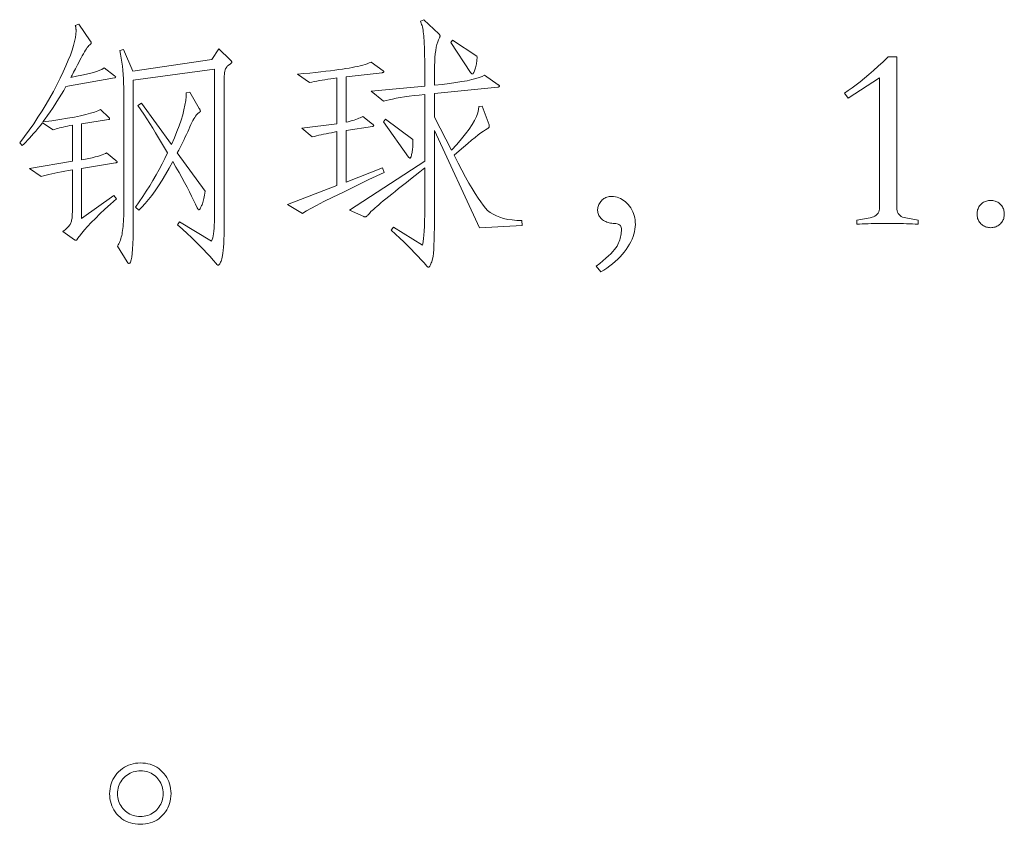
# Model space of a CAD drawing. Extents: x 0 to 1189, y 0 to 841.
# Tile 31 of 132: x 137 to 156, y 34 to 50. Entities that reach past the tile are written whole.
import ezdxf

# ---------------------------------------------------------------- set-up
doc = ezdxf.new("R2010")
doc.units = 0

msp = doc.modelspace()

# ---------------------------------------------------------------- linework, layer by layer
at = {"color": 7, "lineweight": 13}
for points in [[(146.677, 46.293), (145.822, 46.25), (144.914, 48.209), (144.914, 46.557), (144.914, 46.398), (144.912, 46.253), (144.91, 46.122), (144.906, 46.004), (144.902, 45.901), (144.897, 45.811), (144.891, 45.735), (144.884, 45.673), (144.876, 45.625), (144.867, 45.591), (144.857, 45.564), (144.848, 45.541), (144.84, 45.521), (144.832, 45.503), (144.824, 45.488), (144.817, 45.475), (144.81, 45.466), (144.804, 45.459), (144.798, 45.455), (144.793, 45.453), (144.79, 45.453), (144.788, 45.454), (144.785, 45.455), (144.782, 45.457), (144.779, 45.459), (144.776, 45.461), (144.773, 45.464), (144.769, 45.467), (144.765, 45.47), (144.761, 45.474), (144.704, 45.54), (144.644, 45.606), (144.581, 45.675), (144.514, 45.745), (144.444, 45.816), (144.371, 45.889), (144.294, 45.964), (144.214, 46.04), (144.13, 46.118), (144.043, 46.198), (144.09, 46.261), (144.671, 45.897), (144.68, 45.928), (144.688, 45.973), (144.695, 46.03), (144.702, 46.1), (144.707, 46.183), (144.711, 46.279), (144.714, 46.387), (144.717, 46.508), (144.718, 46.642), (144.719, 46.789), (144.719, 47.454), (144.619, 47.376), (144.523, 47.301), (144.433, 47.229), (144.347, 47.162), (144.267, 47.098), (144.191, 47.037), (144.12, 46.98), (144.053, 46.927), (143.992, 46.877), (143.935, 46.831), (143.883, 46.788), (143.834, 46.748), (143.791, 46.712), (143.751, 46.678), (143.716, 46.647), (143.685, 46.619), (143.658, 46.594), (143.635, 46.573), (143.616, 46.554), (143.602, 46.538), (143.59, 46.525), (143.58, 46.512), (143.57, 46.502), (143.56, 46.492), (143.552, 46.485), (143.545, 46.478), (143.538, 46.473), (143.532, 46.47), (143.527, 46.468), (143.523, 46.467), (143.519, 46.467), (143.516, 46.467), (143.513, 46.467), (143.509, 46.468), (143.507, 46.468), (143.504, 46.469), (143.501, 46.469), (143.499, 46.47), (143.496, 46.471), (143.494, 46.472), (143.204, 46.604), (144.719, 47.586), (144.719, 48.932), (144.608, 48.92), (144.503, 48.908), (144.404, 48.895), (144.312, 48.882), (144.225, 48.869), (144.145, 48.855), (144.071, 48.84), (144.002, 48.826), (143.94, 48.811), (143.885, 48.795), (143.637, 48.995), (144.719, 49.096), (144.719, 49.286), (144.719, 49.406), (144.718, 49.518), (144.717, 49.622), (144.715, 49.717), (144.713, 49.804), (144.711, 49.883), (144.708, 49.954), (144.705, 50.016), (144.702, 50.069), (144.698, 50.115), (144.693, 50.155), (144.688, 50.192), (144.683, 50.227), (144.676, 50.26), (144.67, 50.29), (144.663, 50.318), (144.655, 50.343), (144.647, 50.366), (144.638, 50.387), (144.629, 50.405), (144.698, 50.437), (145.004, 50.152), (145.008, 50.147), (145.011, 50.143), (145.015, 50.139), (145.017, 50.135), (145.02, 50.13), (145.022, 50.126), (145.023, 50.122), (145.024, 50.118), (145.025, 50.114), (145.025, 50.109), (145.025, 50.105), (145.024, 50.101), (145.024, 50.097), (145.023, 50.093), (145.022, 50.09), (145.021, 50.086), (145.02, 50.082), (145.018, 50.079), (145.016, 50.076), (145.014, 50.072), (144.995, 50.033), (144.978, 49.989), (144.963, 49.938), (144.95, 49.881), (144.939, 49.818), (144.93, 49.749), (144.923, 49.674), (144.918, 49.593), (144.915, 49.506), (144.914, 49.413), (144.914, 49.117), (145.069, 49.134), (145.213, 49.152), (145.344, 49.17), (145.462, 49.19), (145.569, 49.209), (145.663, 49.23), (145.745, 49.251), (145.814, 49.272), (145.872, 49.295), (145.917, 49.318), (146.197, 49.127), (146.202, 49.124), (146.206, 49.121), (146.21, 49.118), (146.214, 49.115), (146.217, 49.112), (146.219, 49.109), (146.221, 49.107), (146.222, 49.104), (146.223, 49.101), (146.223, 49.098), (146.223, 49.096), (146.222, 49.093), (146.22, 49.091), (146.218, 49.089), (146.215, 49.087), (146.212, 49.085), (146.208, 49.084), (146.203, 49.082), (146.198, 49.081), (146.192, 49.08), (144.914, 48.953), (144.914, 48.473), (145.257, 47.813), (145.361, 47.927), (145.455, 48.036), (145.537, 48.138), (145.609, 48.234), (145.669, 48.325), (145.718, 48.41), (145.757, 48.488), (145.784, 48.561), (145.801, 48.628), (145.806, 48.689), (145.875, 48.695), (146.012, 48.32), (146.015, 48.309), (146.016, 48.3), (146.015, 48.29), (146.014, 48.282), (146.011, 48.274), (146.006, 48.266), (146.001, 48.259), (145.993, 48.252), (145.985, 48.246), (145.975, 48.241), (145.94, 48.221), (145.898, 48.194), (145.849, 48.159), (145.793, 48.117), (145.73, 48.068), (145.66, 48.011), (145.583, 47.946), (145.499, 47.874), (145.408, 47.794), (145.31, 47.707), (145.39, 47.55), (145.467, 47.405), (145.539, 47.27), (145.608, 47.147), (145.673, 47.036), (145.734, 46.935), (145.791, 46.846), (145.844, 46.768), (145.893, 46.702), (145.938, 46.646), (145.984, 46.599), (146.037, 46.557), (146.095, 46.519), (146.159, 46.487), (146.23, 46.459), (146.306, 46.436), (146.389, 46.418), (146.477, 46.405), (146.572, 46.396), (146.672, 46.393)], [(138.511, 46.831), (138.391, 46.723), (138.28, 46.622), (138.179, 46.526), (138.087, 46.437), (138.004, 46.353), (137.93, 46.276), (137.866, 46.205), (137.811, 46.14), (137.766, 46.081), (137.729, 46.029), (137.725, 46.023), (137.721, 46.017), (137.717, 46.013), (137.714, 46.008), (137.71, 46.005), (137.707, 46.002), (137.704, 46), (137.701, 45.998), (137.698, 45.997), (137.695, 45.997), (137.692, 45.997), (137.69, 45.997), (137.687, 45.998), (137.684, 45.999), (137.681, 46), (137.678, 46.001), (137.675, 46.002), (137.672, 46.004), (137.669, 46.006), (137.666, 46.008), (137.434, 46.171), (137.458, 46.191), (137.481, 46.21), (137.501, 46.229), (137.52, 46.247), (137.537, 46.265), (137.551, 46.282), (137.564, 46.299), (137.576, 46.315), (137.585, 46.33), (137.592, 46.345), (137.598, 46.361), (137.603, 46.379), (137.608, 46.399), (137.612, 46.421), (137.616, 46.444), (137.619, 46.47), (137.621, 46.498), (137.622, 46.528), (137.623, 46.56), (137.624, 46.594), (137.624, 47.412), (137.546, 47.399), (137.472, 47.386), (137.401, 47.373), (137.333, 47.36), (137.269, 47.347), (137.207, 47.334), (137.15, 47.32), (137.095, 47.307), (137.044, 47.293), (136.995, 47.28), (136.758, 47.443), (137.624, 47.586), (137.624, 48.314), (137.574, 48.305), (137.527, 48.295), (137.483, 48.286), (137.44, 48.276), (137.401, 48.267), (137.363, 48.257), (137.328, 48.248), (137.296, 48.238), (137.266, 48.229), (137.238, 48.219), (137.022, 48.362), (136.975, 48.303), (136.93, 48.247), (136.886, 48.194), (136.843, 48.144), (136.801, 48.097), (136.762, 48.052), (136.723, 48.011), (136.686, 47.972), (136.65, 47.936), (136.615, 47.903), (136.563, 47.956), (136.66, 48.084), (136.754, 48.214), (136.844, 48.343), (136.931, 48.473), (137.015, 48.603), (137.094, 48.733), (137.171, 48.864), (137.243, 48.994), (137.313, 49.125), (137.378, 49.257), (137.439, 49.385), (137.493, 49.505), (137.541, 49.619), (137.583, 49.725), (137.618, 49.824), (137.646, 49.915), (137.669, 50), (137.685, 50.077), (137.694, 50.147), (137.698, 50.21), (137.697, 50.223), (137.697, 50.236), (137.696, 50.248), (137.695, 50.26), (137.694, 50.272), (137.692, 50.283), (137.69, 50.293), (137.687, 50.303), (137.685, 50.312), (137.682, 50.321), (137.75, 50.347), (137.983, 50.014), (137.987, 50.008), (137.99, 50.002), (137.993, 49.997), (137.996, 49.992), (137.999, 49.987), (138, 49.983), (138.002, 49.979), (138.003, 49.975), (138.004, 49.972), (138.004, 49.969), (138.003, 49.967), (138.003, 49.964), (138.001, 49.96), (137.999, 49.957), (137.996, 49.953), (137.992, 49.949), (137.988, 49.945), (137.984, 49.94), (137.978, 49.935), (137.972, 49.93), (137.957, 49.915), (137.941, 49.897), (137.923, 49.875), (137.905, 49.85), (137.886, 49.821), (137.865, 49.788), (137.844, 49.752), (137.822, 49.712), (137.798, 49.668), (137.774, 49.621), (137.75, 49.573), (137.727, 49.529), (137.706, 49.487), (137.685, 49.448), (137.667, 49.412), (137.649, 49.379), (137.633, 49.349), (137.618, 49.321), (137.604, 49.297), (137.592, 49.275), (137.709, 49.298), (137.815, 49.32), (137.91, 49.342), (137.993, 49.362), (138.066, 49.382), (138.127, 49.401), (138.178, 49.42), (138.217, 49.437), (138.245, 49.454), (138.262, 49.471), (138.474, 49.307), (138.478, 49.304), (138.481, 49.301), (138.484, 49.298), (138.487, 49.295), (138.489, 49.292), (138.491, 49.29), (138.493, 49.287), (138.494, 49.285), (138.495, 49.283), (138.495, 49.281), (138.494, 49.278), (138.494, 49.277), (138.492, 49.275), (138.49, 49.273), (138.488, 49.271), (138.485, 49.27), (138.482, 49.268), (138.478, 49.267), (138.473, 49.266), (138.468, 49.265), (137.492, 49.091), (137.448, 49.014), (137.404, 48.939), (137.359, 48.865), (137.313, 48.791), (137.267, 48.72), (137.221, 48.649), (137.173, 48.579), (137.125, 48.511), (137.076, 48.444), (137.027, 48.378), (137.208, 48.403), (137.374, 48.428), (137.526, 48.453), (137.664, 48.478), (137.787, 48.503), (137.896, 48.528), (137.991, 48.553), (138.071, 48.577), (138.137, 48.602), (138.189, 48.626), (138.357, 48.468), (138.36, 48.464), (138.363, 48.461), (138.366, 48.459), (138.368, 48.456), (138.369, 48.453), (138.371, 48.45), (138.372, 48.448), (138.373, 48.446), (138.373, 48.443), (138.373, 48.441), (138.373, 48.439), (138.372, 48.437), (138.371, 48.435), (138.37, 48.434), (138.368, 48.432), (138.366, 48.43), (138.363, 48.429), (138.36, 48.428), (138.356, 48.426), (138.352, 48.425), (137.808, 48.341), (137.808, 47.618), (137.886, 47.631), (137.957, 47.645), (138.022, 47.659), (138.081, 47.673), (138.134, 47.686), (138.182, 47.7), (138.223, 47.714), (138.258, 47.727), (138.287, 47.741), (138.31, 47.755), (138.5, 47.602), (138.505, 47.598), (138.51, 47.594), (138.513, 47.59), (138.517, 47.587), (138.52, 47.583), (138.522, 47.58), (138.524, 47.577), (138.525, 47.575), (138.526, 47.572), (138.526, 47.57), (138.526, 47.568), (138.525, 47.566), (138.523, 47.564), (138.52, 47.563), (138.517, 47.561), (138.513, 47.559), (138.508, 47.558), (138.503, 47.557), (138.496, 47.555), (138.489, 47.554), (137.808, 47.443), (137.808, 46.435), (138.458, 46.9)], [(145.769, 49.703), (145.77, 49.682), (145.77, 49.66), (145.769, 49.638), (145.767, 49.615), (145.764, 49.592), (145.76, 49.569), (145.756, 49.545), (145.751, 49.52), (145.745, 49.496), (145.738, 49.471), (145.73, 49.447), (145.723, 49.425), (145.717, 49.406), (145.711, 49.39), (145.705, 49.376), (145.699, 49.364), (145.694, 49.355), (145.689, 49.349), (145.684, 49.345), (145.679, 49.344), (145.675, 49.344), (145.671, 49.345), (145.667, 49.347), (145.663, 49.349), (145.658, 49.352), (145.654, 49.355), (145.65, 49.359), (145.646, 49.364), (145.641, 49.37), (145.637, 49.376), (145.241, 49.977), (145.278, 50.025)], [(140.802, 49.629), (140.808, 49.623), (140.813, 49.617), (140.818, 49.611), (140.822, 49.606), (140.825, 49.601), (140.828, 49.597), (140.83, 49.592), (140.832, 49.588), (140.833, 49.585), (140.833, 49.581), (140.833, 49.578), (140.831, 49.574), (140.828, 49.57), (140.824, 49.565), (140.819, 49.56), (140.813, 49.555), (140.806, 49.549), (140.798, 49.543), (140.788, 49.536), (140.778, 49.529), (140.767, 49.521), (140.757, 49.513), (140.748, 49.505), (140.739, 49.496), (140.731, 49.486), (140.724, 49.477), (140.717, 49.467), (140.711, 49.456), (140.706, 49.445), (140.701, 49.434), (140.697, 49.421), (140.694, 49.407), (140.691, 49.391), (140.688, 49.373), (140.686, 49.353), (140.684, 49.332), (140.682, 49.308), (140.681, 49.283), (140.68, 49.256), (140.68, 49.228), (140.68, 46.435), (140.68, 46.316), (140.679, 46.206), (140.677, 46.106), (140.674, 46.014), (140.67, 45.932), (140.666, 45.858), (140.661, 45.794), (140.655, 45.739), (140.648, 45.693), (140.641, 45.656), (140.633, 45.626), (140.624, 45.599), (140.616, 45.574), (140.608, 45.553), (140.599, 45.536), (140.59, 45.521), (140.581, 45.51), (140.572, 45.502), (140.563, 45.497), (140.554, 45.495), (140.551, 45.496), (140.549, 45.497), (140.546, 45.498), (140.543, 45.501), (140.539, 45.503), (140.535, 45.507), (140.531, 45.511), (140.527, 45.516), (140.522, 45.521), (140.517, 45.527), (140.459, 45.596), (140.398, 45.667), (140.331, 45.739), (140.261, 45.814), (140.185, 45.891), (140.105, 45.971), (140.021, 46.052), (139.932, 46.135), (139.839, 46.221), (139.741, 46.308), (139.783, 46.367), (140.427, 45.981), (140.438, 46.009), (140.448, 46.043), (140.456, 46.083), (140.464, 46.129), (140.47, 46.18), (140.476, 46.238), (140.48, 46.301), (140.483, 46.37), (140.484, 46.444), (140.485, 46.525), (140.485, 49.444), (138.848, 49.217), (138.848, 46.335), (138.848, 46.181), (138.845, 46.044), (138.841, 45.923), (138.835, 45.818), (138.827, 45.729), (138.818, 45.656), (138.807, 45.6), (138.794, 45.559), (138.78, 45.535), (138.764, 45.527), (138.761, 45.528), (138.757, 45.529), (138.754, 45.53), (138.75, 45.533), (138.747, 45.536), (138.743, 45.54), (138.739, 45.545), (138.735, 45.551), (138.731, 45.557), (138.727, 45.564), (138.532, 45.881), (138.545, 45.903), (138.558, 45.926), (138.569, 45.95), (138.58, 45.975), (138.59, 46.002), (138.6, 46.03), (138.608, 46.06), (138.616, 46.09), (138.623, 46.122), (138.629, 46.155), (138.635, 46.191), (138.64, 46.231), (138.644, 46.274), (138.648, 46.321), (138.651, 46.372), (138.654, 46.426), (138.656, 46.485), (138.657, 46.547), (138.658, 46.613), (138.658, 46.683), (138.658, 48.98), (138.658, 49.071), (138.655, 49.16), (138.651, 49.248), (138.646, 49.334), (138.639, 49.419), (138.63, 49.502), (138.62, 49.584), (138.608, 49.664), (138.594, 49.742), (138.579, 49.819), (138.653, 49.84), (138.838, 49.402), (140.432, 49.634), (140.575, 49.851)], [(143.9, 47.364), (143.595, 47.218), (143.321, 47.086), (143.079, 46.968), (142.867, 46.864), (142.688, 46.774), (142.539, 46.698), (142.422, 46.637), (142.336, 46.589), (142.282, 46.555), (142.259, 46.535), (141.952, 46.715), (142.95, 47.1), (142.95, 48.183), (142.893, 48.172), (142.837, 48.161), (142.784, 48.151), (142.731, 48.14), (142.681, 48.13), (142.632, 48.119), (142.585, 48.109), (142.54, 48.098), (142.496, 48.087), (142.454, 48.077), (142.243, 48.251), (142.95, 48.341), (142.95, 49.265), (142.887, 49.256), (142.825, 49.247), (142.765, 49.238), (142.707, 49.229), (142.651, 49.22), (142.596, 49.21), (142.543, 49.2), (142.492, 49.19), (142.443, 49.18), (142.396, 49.17), (142.158, 49.339), (142.284, 49.351), (142.403, 49.363), (142.516, 49.375), (142.623, 49.387), (142.723, 49.399), (142.817, 49.41), (142.905, 49.421), (142.986, 49.432), (143.061, 49.442), (143.13, 49.452), (143.194, 49.462), (143.255, 49.473), (143.313, 49.485), (143.368, 49.497), (143.42, 49.51), (143.469, 49.523), (143.516, 49.537), (143.559, 49.551), (143.599, 49.566), (143.637, 49.581), (143.879, 49.407), (143.882, 49.405), (143.885, 49.403), (143.887, 49.401), (143.889, 49.399), (143.891, 49.397), (143.893, 49.395), (143.894, 49.392), (143.895, 49.39), (143.895, 49.388), (143.895, 49.386), (143.895, 49.384), (143.894, 49.382), (143.892, 49.38), (143.889, 49.379), (143.886, 49.377), (143.882, 49.375), (143.877, 49.374), (143.872, 49.373), (143.865, 49.371), (143.858, 49.37), (143.135, 49.286), (143.135, 48.373), (143.178, 48.383), (143.219, 48.394), (143.258, 48.405), (143.295, 48.416), (143.329, 48.428), (143.361, 48.44), (143.391, 48.452), (143.419, 48.464), (143.444, 48.476), (143.468, 48.489), (143.668, 48.336), (143.672, 48.331), (143.676, 48.328), (143.679, 48.324), (143.682, 48.32), (143.684, 48.317), (143.686, 48.314), (143.687, 48.311), (143.688, 48.309), (143.689, 48.306), (143.689, 48.304), (143.689, 48.302), (143.688, 48.3), (143.687, 48.298), (143.685, 48.296), (143.683, 48.295), (143.68, 48.293), (143.676, 48.292), (143.672, 48.29), (143.668, 48.289), (143.663, 48.288), (143.135, 48.209), (143.135, 47.169), (143.869, 47.454)], [(154.649, 46.319), (154.593, 46.322), (154.536, 46.325), (154.478, 46.327), (154.418, 46.329), (154.357, 46.331), (154.294, 46.332), (154.231, 46.333), (154.165, 46.334), (154.099, 46.335), (154.031, 46.335), (153.963, 46.335), (153.896, 46.334), (153.831, 46.333), (153.767, 46.332), (153.705, 46.331), (153.644, 46.329), (153.584, 46.327), (153.526, 46.325), (153.469, 46.322), (153.413, 46.319), (153.413, 46.403), (153.688, 46.451), (153.723, 46.46), (153.754, 46.471), (153.782, 46.485), (153.806, 46.502), (153.826, 46.521), (153.843, 46.543), (153.856, 46.567), (153.865, 46.595), (153.871, 46.624), (153.873, 46.657), (153.873, 49.265), (153.244, 48.858), (153.17, 48.959), (153.245, 49.009), (153.322, 49.064), (153.402, 49.124), (153.485, 49.189), (153.572, 49.259), (153.661, 49.335), (153.753, 49.415), (153.848, 49.501), (153.946, 49.591), (154.047, 49.687), (154.221, 49.687), (154.221, 46.657), (154.223, 46.622), (154.228, 46.591), (154.238, 46.562), (154.251, 46.537), (154.267, 46.514), (154.287, 46.495), (154.312, 46.478), (154.339, 46.464), (154.371, 46.454), (154.406, 46.446), (154.649, 46.403)], [(140.295, 46.984), (140.288, 46.944), (140.282, 46.907), (140.275, 46.872), (140.269, 46.839), (140.262, 46.809), (140.255, 46.781), (140.248, 46.755), (140.241, 46.732), (140.234, 46.712), (140.226, 46.694), (140.219, 46.678), (140.212, 46.663), (140.206, 46.651), (140.2, 46.64), (140.194, 46.63), (140.189, 46.623), (140.184, 46.617), (140.179, 46.613), (140.175, 46.61), (140.171, 46.609), (140.167, 46.61), (140.164, 46.611), (140.16, 46.613), (140.156, 46.616), (140.153, 46.62), (140.15, 46.625), (140.146, 46.63), (140.143, 46.636), (140.14, 46.644), (140.137, 46.652), (140.102, 46.725), (140.064, 46.804), (140.024, 46.886), (139.979, 46.973), (139.932, 47.063), (139.881, 47.158), (139.827, 47.258), (139.77, 47.361), (139.709, 47.469), (139.646, 47.581), (139.572, 47.447), (139.5, 47.322), (139.429, 47.205), (139.358, 47.095), (139.289, 46.993), (139.221, 46.9), (139.154, 46.814), (139.088, 46.736), (139.023, 46.666), (138.959, 46.604), (138.891, 46.662), (138.967, 46.769), (139.04, 46.876), (139.111, 46.984), (139.18, 47.093), (139.246, 47.202), (139.309, 47.311), (139.371, 47.422), (139.43, 47.532), (139.486, 47.643), (139.54, 47.755), (139.48, 47.858), (139.42, 47.959), (139.36, 48.058), (139.3, 48.156), (139.24, 48.252), (139.181, 48.347), (139.121, 48.44), (139.062, 48.532), (139.003, 48.622), (138.943, 48.71), (139.017, 48.758), (139.619, 47.924), (139.676, 48.057), (139.727, 48.183), (139.772, 48.303), (139.811, 48.417), (139.844, 48.524), (139.87, 48.625), (139.89, 48.719), (139.905, 48.807), (139.913, 48.889), (139.915, 48.964), (139.989, 48.98), (140.179, 48.647), (140.183, 48.641), (140.186, 48.635), (140.189, 48.629), (140.192, 48.624), (140.195, 48.619), (140.196, 48.614), (140.198, 48.609), (140.199, 48.605), (140.2, 48.601), (140.2, 48.597), (140.2, 48.593), (140.199, 48.59), (140.197, 48.586), (140.195, 48.583), (140.192, 48.579), (140.188, 48.576), (140.184, 48.572), (140.18, 48.569), (140.174, 48.566), (140.168, 48.563), (140.153, 48.552), (140.137, 48.538), (140.121, 48.519), (140.104, 48.497), (140.086, 48.47), (140.068, 48.44), (140.049, 48.405), (140.03, 48.367), (140.009, 48.324), (139.989, 48.278), (139.967, 48.229), (139.945, 48.179), (139.922, 48.129), (139.897, 48.077), (139.873, 48.025), (139.847, 47.973), (139.82, 47.919), (139.793, 47.865), (139.764, 47.81), (139.735, 47.755)], [(144.476, 48.024), (144.478, 47.996), (144.479, 47.968), (144.479, 47.941), (144.479, 47.914), (144.478, 47.888), (144.476, 47.863), (144.474, 47.838), (144.471, 47.813), (144.467, 47.789), (144.463, 47.765), (144.458, 47.743), (144.453, 47.724), (144.449, 47.706), (144.445, 47.691), (144.441, 47.678), (144.437, 47.668), (144.433, 47.66), (144.43, 47.654), (144.426, 47.65), (144.423, 47.649), (144.42, 47.65), (144.417, 47.65), (144.414, 47.651), (144.41, 47.653), (144.407, 47.655), (144.404, 47.657), (144.401, 47.66), (144.398, 47.663), (144.395, 47.666), (144.391, 47.67), (143.89, 48.378), (143.927, 48.436)], [(148.171, 45.474), (148.241, 45.53), (148.305, 45.583), (148.363, 45.634), (148.416, 45.681), (148.462, 45.726), (148.503, 45.769), (148.538, 45.809), (148.566, 45.846), (148.59, 45.881), (148.607, 45.913), (148.62, 45.943), (148.632, 45.974), (148.643, 46.004), (148.652, 46.034), (148.66, 46.064), (148.667, 46.094), (148.672, 46.124), (148.675, 46.154), (148.677, 46.184), (148.678, 46.213), (148.677, 46.236), (148.672, 46.257), (148.665, 46.275), (148.656, 46.291), (148.643, 46.304), (148.628, 46.315), (148.609, 46.324), (148.588, 46.33), (148.565, 46.334), (148.538, 46.335), (148.51, 46.336), (148.484, 46.338), (148.458, 46.342), (148.433, 46.347), (148.408, 46.354), (148.384, 46.362), (148.362, 46.372), (148.34, 46.384), (148.318, 46.397), (148.298, 46.411), (148.279, 46.427), (148.262, 46.443), (148.247, 46.46), (148.234, 46.478), (148.223, 46.496), (148.214, 46.515), (148.207, 46.534), (148.202, 46.554), (148.199, 46.575), (148.198, 46.596), (148.198, 46.618), (148.201, 46.639), (148.204, 46.659), (148.21, 46.679), (148.217, 46.699), (148.225, 46.718), (148.235, 46.737), (148.247, 46.756), (148.26, 46.774), (148.274, 46.791), (148.29, 46.808), (148.307, 46.823), (148.325, 46.836), (148.344, 46.847), (148.365, 46.857), (148.386, 46.865), (148.408, 46.871), (148.432, 46.875), (148.457, 46.878), (148.483, 46.879), (148.519, 46.877), (148.555, 46.872), (148.59, 46.864), (148.624, 46.852), (148.658, 46.838), (148.69, 46.82), (148.722, 46.798), (148.753, 46.774), (148.783, 46.746), (148.813, 46.715), (148.84, 46.681), (148.865, 46.647), (148.887, 46.61), (148.906, 46.572), (148.921, 46.533), (148.935, 46.492), (148.945, 46.45), (148.952, 46.406), (148.956, 46.361), (148.958, 46.314), (148.956, 46.266), (148.95, 46.218), (148.941, 46.169), (148.928, 46.119), (148.912, 46.07), (148.891, 46.019), (148.867, 45.968), (148.84, 45.917), (148.808, 45.865), (148.773, 45.812), (148.735, 45.76), (148.693, 45.71), (148.649, 45.661), (148.602, 45.613), (148.553, 45.567), (148.5, 45.522), (148.444, 45.479), (148.386, 45.437), (148.325, 45.397), (148.261, 45.358)], [(156.111, 46.25), (156.088, 46.251), (156.066, 46.254), (156.044, 46.258), (156.024, 46.263), (156.004, 46.27), (155.985, 46.279), (155.966, 46.289), (155.949, 46.301), (155.932, 46.315), (155.916, 46.33), (155.9, 46.346), (155.887, 46.363), (155.875, 46.38), (155.865, 46.399), (155.856, 46.418), (155.849, 46.438), (155.843, 46.459), (155.84, 46.48), (155.837, 46.502), (155.836, 46.525), (155.837, 46.548), (155.84, 46.57), (155.843, 46.591), (155.849, 46.612), (155.856, 46.632), (155.865, 46.651), (155.875, 46.669), (155.887, 46.687), (155.9, 46.704), (155.916, 46.72), (155.932, 46.735), (155.949, 46.749), (155.966, 46.761), (155.985, 46.771), (156.004, 46.78), (156.024, 46.787), (156.044, 46.792), (156.066, 46.796), (156.088, 46.799), (156.111, 46.799), (156.134, 46.799), (156.156, 46.796), (156.177, 46.792), (156.198, 46.787), (156.218, 46.78), (156.237, 46.771), (156.255, 46.761), (156.273, 46.749), (156.29, 46.735), (156.306, 46.72), (156.321, 46.704), (156.335, 46.687), (156.347, 46.669), (156.357, 46.651), (156.366, 46.632), (156.373, 46.612), (156.378, 46.591), (156.382, 46.57), (156.385, 46.548), (156.385, 46.525), (156.385, 46.502), (156.382, 46.48), (156.378, 46.459), (156.373, 46.438), (156.366, 46.418), (156.357, 46.399), (156.347, 46.38), (156.335, 46.363), (156.321, 46.346), (156.306, 46.33), (156.29, 46.315), (156.273, 46.301), (156.255, 46.289), (156.237, 46.279), (156.218, 46.27), (156.198, 46.263), (156.177, 46.258), (156.156, 46.254), (156.134, 46.251)], [(138.991, 35.476), (139.044, 35.474), (139.095, 35.469), (139.144, 35.46), (139.191, 35.448), (139.236, 35.432), (139.28, 35.412), (139.321, 35.389), (139.361, 35.363), (139.399, 35.333), (139.434, 35.299), (139.467, 35.263), (139.497, 35.225), (139.523, 35.185), (139.546, 35.144), (139.565, 35.1), (139.581, 35.055), (139.593, 35.009), (139.602, 34.96), (139.607, 34.91), (139.609, 34.858), (139.607, 34.806), (139.602, 34.756), (139.593, 34.708), (139.581, 34.661), (139.565, 34.616), (139.546, 34.573), (139.523, 34.531), (139.497, 34.492), (139.467, 34.454), (139.434, 34.417), (139.399, 34.384), (139.361, 34.354), (139.321, 34.327), (139.28, 34.304), (139.236, 34.285), (139.191, 34.269), (139.144, 34.256), (139.095, 34.248), (139.044, 34.242), (138.991, 34.241), (138.938, 34.242), (138.887, 34.248), (138.838, 34.256), (138.791, 34.269), (138.745, 34.285), (138.702, 34.304), (138.661, 34.327), (138.621, 34.354), (138.583, 34.384), (138.548, 34.417), (138.514, 34.454), (138.485, 34.492), (138.459, 34.531), (138.436, 34.572), (138.417, 34.615), (138.401, 34.66), (138.389, 34.706), (138.38, 34.754), (138.375, 34.804), (138.373, 34.856), (138.375, 34.907), (138.381, 34.957), (138.39, 35.005), (138.402, 35.052), (138.419, 35.096), (138.439, 35.14), (138.463, 35.181), (138.49, 35.221), (138.521, 35.26), (138.555, 35.296), (138.593, 35.33), (138.631, 35.361), (138.671, 35.388), (138.713, 35.411), (138.755, 35.431), (138.8, 35.447), (138.845, 35.46), (138.892, 35.469), (138.941, 35.474)], [(138.991, 34.399), (139.03, 34.4), (139.068, 34.404), (139.105, 34.411), (139.14, 34.42), (139.174, 34.432), (139.206, 34.446), (139.237, 34.464), (139.266, 34.483), (139.294, 34.506), (139.321, 34.531), (139.345, 34.558), (139.367, 34.586), (139.387, 34.616), (139.404, 34.647), (139.418, 34.679), (139.43, 34.712), (139.439, 34.747), (139.445, 34.783), (139.449, 34.82), (139.45, 34.858), (139.449, 34.897), (139.445, 34.934), (139.439, 34.97), (139.43, 35.004), (139.418, 35.038), (139.404, 35.07), (139.387, 35.101), (139.367, 35.13), (139.345, 35.158), (139.321, 35.186), (139.294, 35.211), (139.267, 35.233), (139.237, 35.253), (139.207, 35.27), (139.175, 35.285), (139.142, 35.296), (139.107, 35.306), (139.072, 35.312), (139.035, 35.316), (138.996, 35.317), (138.958, 35.316), (138.921, 35.312), (138.885, 35.305), (138.85, 35.296), (138.816, 35.284), (138.784, 35.269), (138.753, 35.252), (138.723, 35.231), (138.694, 35.208), (138.666, 35.183), (138.641, 35.155), (138.618, 35.127), (138.598, 35.097), (138.58, 35.066), (138.565, 35.034), (138.553, 35), (138.544, 34.966), (138.537, 34.93), (138.533, 34.894), (138.532, 34.856), (138.533, 34.818), (138.537, 34.781), (138.544, 34.745), (138.553, 34.711), (138.565, 34.678), (138.579, 34.646), (138.596, 34.616), (138.616, 34.586), (138.639, 34.558), (138.664, 34.531), (138.691, 34.506), (138.719, 34.483), (138.749, 34.464), (138.779, 34.446), (138.811, 34.432), (138.845, 34.42), (138.879, 34.411), (138.915, 34.404), (138.953, 34.4)]]:
    msp.add_lwpolyline(points, close=True, dxfattribs=at)

doc.saveas('drawing.dxf')
